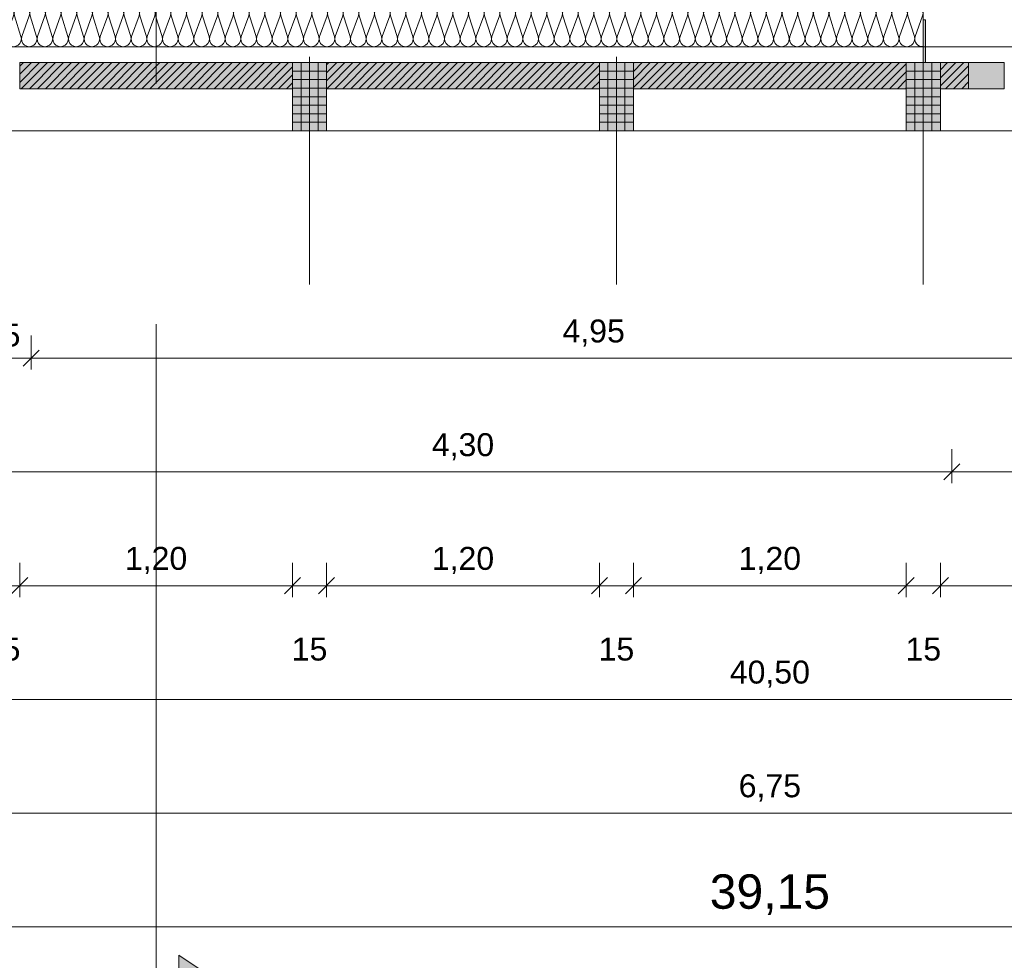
# Model space of a CAD drawing. Header units: metres. Extents: x -45 to 152, y -127 to 99.
# Tile 131 of 256: x -22.88 to -18.54, y -25.92 to -21.79. Entities that reach past the tile are written whole.
import ezdxf

# ---------------------------------------------------------------- set-up
doc = ezdxf.new("R2010")
doc.units = ezdxf.units.M
doc.header["$PDMODE"] = 1
doc.header["$PDSIZE"] = -2
doc.linetypes.add('Achsen 01', pattern=[5.291531, 3.175, -1.058062, 0.352704, -0.705764])
doc.linetypes.add('Raster 01', pattern=[2, 1, -1])
doc.layers.get('0').update_dxf_attribs({"lineweight": 25})
for name, color, linetype, lineweight, true_color in [('014_Fassadenarbeiten-000 Aufsicht Betonfertigteile', 7, 'Continuous', 9, 0xc0c0c0), ('014_Fassadenarbeiten-000 Aufsicht Filtermauerwerk', 7, 'Continuous', 9, 0xa6a6a6), ('014_Fassadenarbeiten-330 mineralische Dämmung', 7, 'Continuous', 9, 0x666666), ('032_Metallarbeiten-PR_Fassade', 7, 'Continuous', 13, 0x444444), ('AV1-Raster', 7, 'Raster 01', 9, 0xa6a6a6)]:
    doc.layers.add(name, color=color, linetype=linetype, lineweight=lineweight, true_color=true_color)
for name, color, linetype, lineweight in [('014_Fassadenarbeiten-330 Betonfertigteile vertikal', 7, 'Continuous', 9), ('014_Fassadenarbeiten-330 Filtermauerwerk 11.5cm', 7, 'Continuous', 9), ('014_Fassadenarbeiten-330 Mauerwerk 11.5cm', 7, 'Continuous', 9), ('_1.35m (3D)', 7, 'Continuous', 9), ('_GRU (2D)', 7, 'Continuous', 9), ('_OG 2 (2D)', 7, 'Continuous', 9), ('AV1-Schnitt Achsen', 7, 'Achsen 01', 18), ('Bemaßung-Bemaßung', 7, 'Continuous', 9)]:
    doc.layers.add(name, color=color, linetype=linetype, lineweight=lineweight)
doc.layers.get('0').freeze()
doc.styles.add('Arial', font='arial.ttf')
doc.dimstyles.new('COE 50', dxfattribs={"dimtxt": 126.090495, "dimasz": 0.001414, "dimexe": 0.001, "dimexo": 0.01, "dimgap": 0.001, "dimtad": 1, "dimdec": 3, "dimtxsty": 'Arial', "dimblk": 'VW_SLASH-4', "dimblk1": 'VW_SLASH-4', "dimblk2": 'VW_SLASH-4', "dimcen": 0, "dimadec": 3, "dimazin": 0, "dimtfac": 0.8, "dimtdec": 3, "dimtix": 1, "dimtmove": 0, "dimatfit": 0, "dimldrblk": 'VW_SLASH-3', "dimfxl": 0.002, "dimfxlon": 1, "dimfrac": 2, "dimtolj": 1, "dimarcsym": 0})
pattern_1 = [(45, (0, 0), (0.01767767, -0.01767767), [])]
pattern_2 = [(-90, (0, 0), (0.0375, 0), [])]
pattern_3 = [(0, (0, 0), (2e-18, -0.0375), [])]

# ---------------------------------------------------------------- blocks, each defined once
blk = doc.blocks.new('Group-2')
at = {"layer": 'AV1-Raster'}
for p, q in [((-21.6, -22.95), (-21.6, 1.35)), ((-20.25, -22.95), (-20.25, 1.35)), ((-18.9, -22.95), (-18.9, 1.35))]:
    blk.add_line(p, q, dxfattribs=at)
blk = doc.blocks.new('1.35m (3D)')
at = {"layer": 'AV1-Raster', "color": 7}
blk.add_blockref('Group-2', (0, 0), dxfattribs=at)
blk = doc.blocks.new('Group-214')
at = {"layer": '014_Fassadenarbeiten-330 mineralische Dämmung', "transparency": 33554687, "flags": 128}
for points in [[(-21.77, 22.6949, 0.324435), (-21.7316, 22.7074, 0.324435), (-21.7316, 22.7479, 0.324435), (-21.77, 22.7604), (-21.86, 22.7315, -0.324488), (-21.8985, 22.7441, -0.324488), (-21.8985, 22.7845, -0.324488), (-21.86, 22.7971), (-21.77, 22.7638, 0.324435), (-21.7316, 22.7764, 0.324435), (-21.7316, 22.8168, 0.324435), (-21.77, 22.8294), (-21.86, 22.8004, -0.324488), (-21.8985, 22.813, -0.324488), (-21.8985, 22.8535, -0.324488), (-21.86, 22.866), (-21.77, 22.8327, 0.324435), (-21.7316, 22.8453, 0.324435), (-21.7316, 22.8857, 0.324435), (-21.77, 22.8983), (-21.86, 22.8694, -0.324488), (-21.8985, 22.8819, -0.324488), (-21.8985, 22.9224, -0.324488), (-21.86, 22.935), (-21.77, 22.9017, 0.665936), (-21.7287, 22.95)], [(-21.8237, 22.95), (-21.86, 22.9383, -0.31555), (-21.8978, 22.95)], [(-21.77, 18.9029, 1.372583), (-21.77, 18.9685), (-21.86, 18.9395, -1.372995), (-21.86, 19.0051), (-21.77, 18.9718, 1.372583), (-21.77, 19.0374), (-21.86, 19.0085, -1.372995), (-21.86, 19.074), (-21.77, 19.0408, 1.372583), (-21.77, 19.1063), (-21.86, 19.0774, -1.372995), (-21.86, 19.143), (-21.77, 19.1097, 1.372583), (-21.77, 19.1753), (-21.86, 19.1464, -1.372995), (-21.86, 19.2119), (-21.77, 19.1787, 1.372583), (-21.77, 19.2442), (-21.86, 19.2153, -1.372995), (-21.86, 19.2809), (-21.77, 19.2476, 1.372583), (-21.77, 19.3132), (-21.86, 19.2843, -1.372995), (-21.86, 19.3498), (-21.77, 19.3166, 1.372583), (-21.77, 19.3821), (-21.86, 19.3532, -1.372995), (-21.86, 19.4188), (-21.77, 19.3855, 1.372583), (-21.77, 19.4511), (-21.86, 19.4221, -1.372995), (-21.86, 19.4877), (-21.77, 19.4544, 1.372583), (-21.77, 19.52), (-21.86, 19.4911, -1.372995), (-21.86, 19.5567), (-21.77, 19.5234, 1.372583), (-21.77, 19.589), (-21.86, 19.56, -1.372995), (-21.86, 19.6256), (-21.77, 19.5923, 1.372583), (-21.77, 19.6579), (-21.86, 19.629, -1.372995), (-21.86, 19.6946), (-21.77, 19.6613, 1.372583), (-21.77, 19.7269), (-21.86, 19.6979, -1.372995), (-21.86, 19.7635), (-21.77, 19.7302, 1.372583), (-21.77, 19.7958), (-21.86, 19.7669, -1.372995), (-21.86, 19.8324), (-21.77, 19.7992, 1.372583), (-21.77, 19.8647), (-21.86, 19.8358, -1.372995), (-21.86, 19.9014), (-21.77, 19.8681, 1.372583), (-21.77, 19.9337), (-21.86, 19.9048, -1.372995), (-21.86, 19.9703), (-21.77, 19.9371, 1.372583), (-21.77, 20.0026), (-21.86, 19.9737, -1.372995), (-21.86, 20.0393), (-21.77, 20.006, 1.372583), (-21.77, 20.0716), (-21.86, 20.0427, -1.372995), (-21.86, 20.1082), (-21.77, 20.075, 1.372583), (-21.77, 20.1405), (-21.86, 20.1116, -1.372995), (-21.86, 20.1772), (-21.77, 20.1439, 1.372583), (-21.77, 20.2095), (-21.86, 20.1805, -1.372995), (-21.86, 20.2461), (-21.77, 20.2128, 1.372583), (-21.77, 20.2784), (-21.86, 20.2495, -1.372995), (-21.86, 20.3151), (-21.77, 20.2818, 1.372583), (-21.77, 20.3474), (-21.86, 20.3184, -1.372995), (-21.86, 20.384), (-21.77, 20.3507, 1.372583), (-21.77, 20.4163), (-21.86, 20.3874, -1.372995), (-21.86, 20.4529), (-21.77, 20.4197, 1.372583), (-21.77, 20.4852), (-21.86, 20.4563, -1.372995), (-21.86, 20.5219), (-21.77, 20.4886, 1.372583), (-21.77, 20.5542), (-21.86, 20.5253, -1.372995), (-21.86, 20.5908), (-21.77, 20.5576, 1.372583), (-21.77, 20.6231), (-21.86, 20.5942, -1.372995), (-21.86, 20.6598), (-21.77, 20.6265, 1.372583), (-21.77, 20.6921), (-21.86, 20.6632, -1.372995), (-21.86, 20.7287), (-21.77, 20.6955, 1.372583), (-21.77, 20.761), (-21.86, 20.7321, -1.372995), (-21.86, 20.7977), (-21.77, 20.7644, 1.372583), (-21.77, 20.83), (-21.86, 20.801, -1.372995), (-21.86, 20.8666), (-21.77, 20.8333, 1.372583), (-21.77, 20.8989), (-21.86, 20.87, -1.372995), (-21.86, 20.9356), (-21.77, 20.9023, 1.372583), (-21.77, 20.9679), (-21.86, 20.9389, -1.372995), (-21.86, 21.0045), (-21.77, 20.9712, 1.372583), (-21.77, 21.0368), (-21.86, 21.0079, -1.372995), (-21.86, 21.0734), (-21.77, 21.0402, 1.372583), (-21.77, 21.1057), (-21.86, 21.0768, -1.372995), (-21.86, 21.1424), (-21.77, 21.1091, 1.372583), (-21.77, 21.1747), (-21.86, 21.1458, -1.372995), (-21.86, 21.2113), (-21.77, 21.1781, 1.372583), (-21.77, 21.2436), (-21.86, 21.2147, -1.372995), (-21.86, 21.2803), (-21.77, 21.247, 1.372583), (-21.77, 21.3126), (-21.86, 21.2837, -1.372995), (-21.86, 21.3492), (-21.77, 21.316, 1.372583), (-21.77, 21.3815), (-21.86, 21.3526, -1.372995), (-21.86, 21.4182), (-21.77, 21.3849, 1.372583), (-21.77, 21.4505), (-21.86, 21.4215, -1.372995), (-21.86, 21.4871), (-21.77, 21.4538, 1.372583), (-21.77, 21.5194), (-21.86, 21.4905, -1.372995), (-21.86, 21.5561), (-21.77, 21.5228, 1.372583), (-21.77, 21.5884), (-21.86, 21.5594, -1.372995), (-21.86, 21.625), (-21.77, 21.5917, 1.372583), (-21.77, 21.6573), (-21.86, 21.6284, -1.372995), (-21.86, 21.694), (-21.77, 21.6607, 1.372583), (-21.77, 21.7263), (-21.86, 21.6973, -1.372995), (-21.86, 21.7629), (-21.77, 21.7296, 1.372583), (-21.77, 21.7952), (-21.86, 21.7663, -1.372995), (-21.86, 21.8318), (-21.77, 21.7986, 1.372583), (-21.77, 21.8641), (-21.86, 21.8352, -1.372995), (-21.86, 21.9008), (-21.77, 21.8675, 1.372583), (-21.77, 21.9331), (-21.86, 21.9042, -1.372995), (-21.86, 21.9697), (-21.77, 21.9365, 1.372583), (-21.77, 22.002), (-21.86, 21.9731, -1.372995), (-21.86, 22.0387), (-21.77, 22.0054, 1.372583), (-21.77, 22.071), (-21.86, 22.0421, -1.372995), (-21.86, 22.1076), (-21.77, 22.0744, 1.372583), (-21.77, 22.1399), (-21.86, 22.111, -1.372995), (-21.86, 22.1766), (-21.77, 22.1433, 1.372583), (-21.77, 22.2089), (-21.86, 22.1799, -1.372995), (-21.86, 22.2455), (-21.77, 22.2122, 1.372583), (-21.77, 22.2778), (-21.86, 22.2489, -1.372995), (-21.86, 22.3145), (-21.77, 22.2812, 1.372583), (-21.77, 22.3468), (-21.86, 22.3178, -1.372995), (-21.86, 22.3834), (-21.77, 22.3501, 1.372583), (-21.77, 22.4157), (-21.86, 22.3868, -1.372995), (-21.86, 22.4523), (-21.77, 22.4191, 1.372583), (-21.77, 22.4846), (-21.86, 22.4557, -1.372995), (-21.86, 22.5213), (-21.77, 22.488, 1.372583), (-21.77, 22.5536), (-21.86, 22.5247, -1.372995), (-21.86, 22.5902), (-21.77, 22.557, 1.372583), (-21.77, 22.6225), (-21.86, 22.5936, -1.372995), (-21.86, 22.6592), (-21.77, 22.6259, 1.372583), (-21.77, 22.6915), (-21.86, 22.6626, -1.372995), (-21.86, 22.7281), (-21.77, 22.6949, 1.372583), (-21.77, 22.7604), (-21.86, 22.7315, -1.372995), (-21.86, 22.7971), (-21.77, 22.7638, 1.372583), (-21.77, 22.8294), (-21.86, 22.8004, -1.372995), (-21.86, 22.866)], [(-21.77, 19.0374, -0.324435), (-21.7316, 19.0248, -0.324435), (-21.7316, 18.9844, -0.324435), (-21.77, 18.9718), (-21.86, 19.0051, 0.324488), (-21.8985, 18.9925, 0.324488), (-21.8985, 18.9521, 0.324488), (-21.86, 18.9395), (-21.77, 18.9685, -0.324435), (-21.7316, 18.9559, -0.324435), (-21.7316, 18.9155, -0.324435), (-21.77, 18.9029), (-21.86, 18.9362, 0.54007), (-21.9048, 18.9)], [(-21.7684, 18.9, -0.131588), (-21.7505, 18.9)]]:
    blk.add_lwpolyline(points, format="xyb", dxfattribs=at)
blk = doc.blocks.new('Group-215')
at = {"layer": '014_Fassadenarbeiten-330 mineralische Dämmung', "transparency": 33554687}
blk.add_blockref('Group-214', (0, 0), dxfattribs=at)
blk = doc.blocks.new('Parametric Object-34')
at = {"layer": '014_Fassadenarbeiten-330 mineralische Dämmung', "color": 7, "transparency": 33554687}
blk.add_blockref('Group-215', (0, 0), dxfattribs=at)
at = {"layer": '014_Fassadenarbeiten-330 mineralische Dämmung', "color": 0, "flags": 1}
for tag in ['IFC_UUID', 'instanceID', 'prm0_name', 'prm0_type', 'prm0_value', 'prm1_name', 'prm1_type', 'prm1_value', 'prm2_name', 'prm2_type', 'prm2_value', 'prm3_name', 'prm3_type', 'prm3_value', 'prm4_name', 'prm4_type', 'prm4_value', 'prm5_name', 'prm5_type', 'prm5_value', 'prm6_name', 'prm6_type', 'prm6_value']:
    blk.add_attdef(tag, (-22.95, -21.9131), '', height=0.00018, dxfattribs=at)
blk = doc.blocks.new('VW_SLASH-4')
at = {"color": 0, "linetype": 'ByBlock', "lineweight": -2, "transparency": 16777216}
blk.add_line((0, 0), (-1, 0), dxfattribs=at)
at = {"color": 0, "linetype": 'Continuous', "lineweight": 15, "transparency": 16777216, "flags": 128}
blk.add_lwpolyline([(0.5, 0.5), (-0.5, -0.5)], dxfattribs=at)
blk = doc.blocks.new('*D434')
at = {"layer": 'Bemaßung-Bemaßung', "color": 0, "lineweight": -2}
for p, q in [((-39.15, -25.675), (-39.15, -25.825)), ((0, -25.675), (0, -25.825)), ((-0.0707, -25.775), (-39.0793, -25.775))]:
    blk.add_line(p, q, dxfattribs=at)
at = {"layer": 'Defpoints', "color": 0}
for p in [(-39.15, -21.6), (0, -21.6), (-39.15, -25.775)]:
    blk.add_point(p, dxfattribs=at)
at = {"layer": 'Bemaßung-Bemaßung', "color": 0, "lineweight": -2, "xscale": 0.070693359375, "yscale": 0.070693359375, "zscale": 0.070693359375, "rotation": 180}
blk.add_blockref('VW_SLASH-4', (-39.15, -25.775), dxfattribs=at)
at = {"layer": 'Bemaßung-Bemaßung', "color": 0, "lineweight": -2, "xscale": 0.070693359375, "yscale": 0.070693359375, "zscale": 0.070693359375}
blk.add_blockref('VW_SLASH-4', (0, -25.775), dxfattribs=at)
at = {"layer": 'Bemaßung-Bemaßung', "color": 0, "insert": (-19.575, -25.6341), "char_height": 0.15131, "attachment_point": 5, "style": 'Arial'}
blk.add_mtext('\\A1;39,15', dxfattribs=at)
blk = doc.blocks.new('VW_SLASH-3')
at = {"color": 0, "linetype": 'ByBlock', "lineweight": -2, "transparency": 16777216}
blk.add_line((0, 0), (-1, 0), dxfattribs=at)
at = {"color": 0, "linetype": 'Continuous', "lineweight": 15, "transparency": 16777216, "flags": 128}
blk.add_lwpolyline([(0.5, 0.5), (-0.5, -0.5)], dxfattribs=at)
blk = doc.blocks.new('*D438')
at = {"layer": 'Bemaßung-Bemaßung', "color": 0, "lineweight": -2}
for p, q in [((-22.95, -25.175), (-22.95, -25.325)), ((-16.2, -25.175), (-16.2, -25.325)), ((-16.2707, -25.275), (-22.8793, -25.275))]:
    blk.add_line(p, q, dxfattribs=at)
at = {"layer": 'Defpoints', "color": 0}
for p in [(-22.95, -21.6), (-16.2, -21.6), (-22.95, -25.275)]:
    blk.add_point(p, dxfattribs=at)
at = {"layer": 'Bemaßung-Bemaßung', "color": 0, "lineweight": -2, "xscale": 0.070693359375, "yscale": 0.070693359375, "zscale": 0.070693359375, "rotation": 180}
blk.add_blockref('VW_SLASH-4', (-22.95, -25.275), dxfattribs=at)
at = {"layer": 'Bemaßung-Bemaßung', "color": 0, "lineweight": -2, "xscale": 0.070693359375, "yscale": 0.070693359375, "zscale": 0.070693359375}
blk.add_blockref('VW_SLASH-4', (-16.2, -25.275), dxfattribs=at)
at = {"layer": 'Bemaßung-Bemaßung', "color": 0, "insert": (-19.575, -25.1644), "char_height": 0.10087, "attachment_point": 5, "style": 'Arial'}
blk.add_mtext('\\A1;6,75', dxfattribs=at)
blk = doc.blocks.new('*D458')
at = {"layer": 'Bemaßung-Bemaßung', "color": 0, "lineweight": -2}
for p, q in [((-39.825, -24.675), (-39.825, -24.825)), ((0.675, -24.675), (0.675, -24.825)), ((0.6043, -24.775), (-39.7543, -24.775))]:
    blk.add_line(p, q, dxfattribs=at)
at = {"layer": 'Defpoints', "color": 0}
for p in [(-39.825, -22.275), (0.675, -22.275), (-39.825, -24.775)]:
    blk.add_point(p, dxfattribs=at)
at = {"layer": 'Bemaßung-Bemaßung', "color": 0, "lineweight": -2, "xscale": 0.070693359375, "yscale": 0.070693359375, "zscale": 0.070693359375, "rotation": 180}
blk.add_blockref('VW_SLASH-4', (-39.825, -24.775), dxfattribs=at)
at = {"layer": 'Bemaßung-Bemaßung', "color": 0, "lineweight": -2, "xscale": 0.070693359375, "yscale": 0.070693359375, "zscale": 0.070693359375}
blk.add_blockref('VW_SLASH-4', (0.675, -24.775), dxfattribs=at)
at = {"layer": 'Bemaßung-Bemaßung', "color": 0, "insert": (-19.575, -24.6644), "char_height": 0.10087, "attachment_point": 5, "style": 'Arial'}
blk.add_mtext('\\A1;40,50', dxfattribs=at)
blk = doc.blocks.new('*D489')
at = {"layer": 'Bemaßung-Bemaßung', "color": 0, "linetype": 'Continuous', "lineweight": -2}
for p, q in [((-18.825, -24.175), (-18.825, -24.325)), ((-17.625, -24.175), (-17.625, -24.325)), ((-18.7543, -24.275), (-17.6957, -24.275))]:
    blk.add_line(p, q, dxfattribs=at)
at = {"layer": 'Defpoints', "color": 0}
for p in [(-18.825, -22.275), (-17.625, -22.275), (-17.625, -24.275)]:
    blk.add_point(p, dxfattribs=at)
at = {"layer": 'Bemaßung-Bemaßung', "color": 0, "lineweight": -2, "xscale": 0.070693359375, "yscale": 0.070693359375, "zscale": 0.070693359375, "rotation": 180}
blk.add_blockref('VW_SLASH-4', (-18.825, -24.275), dxfattribs=at)
at = {"layer": 'Bemaßung-Bemaßung', "color": 0, "lineweight": -2, "xscale": 0.070693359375, "yscale": 0.070693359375, "zscale": 0.070693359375}
blk.add_blockref('VW_SLASH-4', (-17.625, -24.275), dxfattribs=at)
at = {"layer": 'Bemaßung-Bemaßung', "color": 0, "insert": (-18.225, -24.1644), "char_height": 0.10087, "attachment_point": 5, "style": 'Arial'}
blk.add_mtext('\\A1;1,20', dxfattribs=at)
blk = doc.blocks.new('*D490')
at = {"layer": 'Bemaßung-Bemaßung', "color": 0, "linetype": 'Continuous', "lineweight": -2}
for p, q in [((-18.975, -24.175), (-18.975, -24.325)), ((-18.825, -24.175), (-18.825, -24.325)), ((-19.0457, -24.275), (-19.1164, -24.275)), ((-18.975, -24.275), (-18.825, -24.275)), ((-18.7543, -24.275), (-18.6836, -24.275))]:
    blk.add_line(p, q, dxfattribs=at)
at = {"layer": 'Defpoints', "color": 0}
for p in [(-18.975, -22.275), (-18.825, -22.275), (-18.825, -24.275)]:
    blk.add_point(p, dxfattribs=at)
at = {"layer": 'Bemaßung-Bemaßung', "color": 0, "lineweight": -2, "xscale": 0.070693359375, "yscale": 0.070693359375, "zscale": 0.070693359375}
blk.add_blockref('VW_SLASH-4', (-18.975, -24.275), dxfattribs=at)
at = {"layer": 'Bemaßung-Bemaßung', "color": 0, "lineweight": -2, "xscale": 0.070693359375, "yscale": 0.070693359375, "zscale": 0.070693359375, "rotation": 180}
blk.add_blockref('VW_SLASH-4', (-18.825, -24.275), dxfattribs=at)
at = {"layer": 'Bemaßung-Bemaßung', "color": 0, "insert": (-18.9, -24.5545), "char_height": 0.10087, "attachment_point": 5, "style": 'Arial'}
blk.add_mtext('\\A1;15', dxfattribs=at)
blk = doc.blocks.new('*D491')
at = {"layer": 'Bemaßung-Bemaßung', "color": 0, "linetype": 'Continuous', "lineweight": -2}
for p, q in [((-20.175, -24.175), (-20.175, -24.325)), ((-18.975, -24.175), (-18.975, -24.325)), ((-20.1043, -24.275), (-19.0457, -24.275))]:
    blk.add_line(p, q, dxfattribs=at)
at = {"layer": 'Defpoints', "color": 0}
for p in [(-20.175, -22.275), (-18.975, -22.275), (-18.975, -24.275)]:
    blk.add_point(p, dxfattribs=at)
at = {"layer": 'Bemaßung-Bemaßung', "color": 0, "lineweight": -2, "xscale": 0.070693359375, "yscale": 0.070693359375, "zscale": 0.070693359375, "rotation": 180}
blk.add_blockref('VW_SLASH-4', (-20.175, -24.275), dxfattribs=at)
at = {"layer": 'Bemaßung-Bemaßung', "color": 0, "lineweight": -2, "xscale": 0.070693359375, "yscale": 0.070693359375, "zscale": 0.070693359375}
blk.add_blockref('VW_SLASH-4', (-18.975, -24.275), dxfattribs=at)
at = {"layer": 'Bemaßung-Bemaßung', "color": 0, "insert": (-19.575, -24.1644), "char_height": 0.10087, "attachment_point": 5, "style": 'Arial'}
blk.add_mtext('\\A1;1,20', dxfattribs=at)
blk = doc.blocks.new('*D492')
at = {"layer": 'Bemaßung-Bemaßung', "color": 0, "linetype": 'Continuous', "lineweight": -2}
for p, q in [((-20.325, -24.175), (-20.325, -24.325)), ((-20.175, -24.175), (-20.175, -24.325)), ((-20.3957, -24.275), (-20.4664, -24.275)), ((-20.325, -24.275), (-20.175, -24.275)), ((-20.1043, -24.275), (-20.0336, -24.275))]:
    blk.add_line(p, q, dxfattribs=at)
at = {"layer": 'Defpoints', "color": 0}
for p in [(-20.325, -22.275), (-20.175, -22.275), (-20.175, -24.275)]:
    blk.add_point(p, dxfattribs=at)
at = {"layer": 'Bemaßung-Bemaßung', "color": 0, "lineweight": -2, "xscale": 0.070693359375, "yscale": 0.070693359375, "zscale": 0.070693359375}
blk.add_blockref('VW_SLASH-4', (-20.325, -24.275), dxfattribs=at)
at = {"layer": 'Bemaßung-Bemaßung', "color": 0, "lineweight": -2, "xscale": 0.070693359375, "yscale": 0.070693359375, "zscale": 0.070693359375, "rotation": 180}
blk.add_blockref('VW_SLASH-4', (-20.175, -24.275), dxfattribs=at)
at = {"layer": 'Bemaßung-Bemaßung', "color": 0, "insert": (-20.25, -24.5545), "char_height": 0.10087, "attachment_point": 5, "style": 'Arial'}
blk.add_mtext('\\A1;15', dxfattribs=at)
blk = doc.blocks.new('*D493')
at = {"layer": 'Bemaßung-Bemaßung', "color": 0, "linetype": 'Continuous', "lineweight": -2}
for p, q in [((-21.525, -24.175), (-21.525, -24.325)), ((-20.325, -24.175), (-20.325, -24.325)), ((-21.4543, -24.275), (-20.3957, -24.275))]:
    blk.add_line(p, q, dxfattribs=at)
at = {"layer": 'Defpoints', "color": 0}
for p in [(-21.525, -22.275), (-20.325, -22.275), (-20.325, -24.275)]:
    blk.add_point(p, dxfattribs=at)
at = {"layer": 'Bemaßung-Bemaßung', "color": 0, "lineweight": -2, "xscale": 0.070693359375, "yscale": 0.070693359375, "zscale": 0.070693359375, "rotation": 180}
blk.add_blockref('VW_SLASH-4', (-21.525, -24.275), dxfattribs=at)
at = {"layer": 'Bemaßung-Bemaßung', "color": 0, "lineweight": -2, "xscale": 0.070693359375, "yscale": 0.070693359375, "zscale": 0.070693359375}
blk.add_blockref('VW_SLASH-4', (-20.325, -24.275), dxfattribs=at)
at = {"layer": 'Bemaßung-Bemaßung', "color": 0, "insert": (-20.925, -24.1644), "char_height": 0.10087, "attachment_point": 5, "style": 'Arial'}
blk.add_mtext('\\A1;1,20', dxfattribs=at)
blk = doc.blocks.new('*D494')
at = {"layer": 'Bemaßung-Bemaßung', "color": 0, "linetype": 'Continuous', "lineweight": -2}
for p, q in [((-21.675, -24.175), (-21.675, -24.325)), ((-21.525, -24.175), (-21.525, -24.325)), ((-21.7457, -24.275), (-21.8164, -24.275)), ((-21.675, -24.275), (-21.525, -24.275)), ((-21.4543, -24.275), (-21.3836, -24.275))]:
    blk.add_line(p, q, dxfattribs=at)
at = {"layer": 'Defpoints', "color": 0}
for p in [(-21.675, -22.275), (-21.525, -22.275), (-21.525, -24.275)]:
    blk.add_point(p, dxfattribs=at)
at = {"layer": 'Bemaßung-Bemaßung', "color": 0, "lineweight": -2, "xscale": 0.070693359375, "yscale": 0.070693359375, "zscale": 0.070693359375}
blk.add_blockref('VW_SLASH-4', (-21.675, -24.275), dxfattribs=at)
at = {"layer": 'Bemaßung-Bemaßung', "color": 0, "lineweight": -2, "xscale": 0.070693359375, "yscale": 0.070693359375, "zscale": 0.070693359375, "rotation": 180}
blk.add_blockref('VW_SLASH-4', (-21.525, -24.275), dxfattribs=at)
at = {"layer": 'Bemaßung-Bemaßung', "color": 0, "insert": (-21.6, -24.5545), "char_height": 0.10087, "attachment_point": 5, "style": 'Arial'}
blk.add_mtext('\\A1;15', dxfattribs=at)
blk = doc.blocks.new('*D495')
at = {"layer": 'Bemaßung-Bemaßung', "color": 0, "linetype": 'Continuous', "lineweight": -2}
for p, q in [((-22.875, -24.175), (-22.875, -24.325)), ((-21.675, -24.175), (-21.675, -24.325)), ((-22.8043, -24.275), (-21.7457, -24.275))]:
    blk.add_line(p, q, dxfattribs=at)
at = {"layer": 'Defpoints', "color": 0}
for p in [(-22.875, -22.275), (-21.675, -22.275), (-21.675, -24.275)]:
    blk.add_point(p, dxfattribs=at)
at = {"layer": 'Bemaßung-Bemaßung', "color": 0, "lineweight": -2, "xscale": 0.070693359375, "yscale": 0.070693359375, "zscale": 0.070693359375, "rotation": 180}
blk.add_blockref('VW_SLASH-4', (-22.875, -24.275), dxfattribs=at)
at = {"layer": 'Bemaßung-Bemaßung', "color": 0, "lineweight": -2, "xscale": 0.070693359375, "yscale": 0.070693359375, "zscale": 0.070693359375}
blk.add_blockref('VW_SLASH-4', (-21.675, -24.275), dxfattribs=at)
at = {"layer": 'Bemaßung-Bemaßung', "color": 0, "insert": (-22.275, -24.1644), "char_height": 0.10087, "attachment_point": 5, "style": 'Arial'}
blk.add_mtext('\\A1;1,20', dxfattribs=at)
blk = doc.blocks.new('*D496')
at = {"layer": 'Bemaßung-Bemaßung', "color": 0, "linetype": 'Continuous', "lineweight": -2}
for p, q in [((-23.025, -24.175), (-23.025, -24.325)), ((-22.875, -24.175), (-22.875, -24.325)), ((-23.0957, -24.275), (-23.1664, -24.275)), ((-23.025, -24.275), (-22.875, -24.275)), ((-22.8043, -24.275), (-22.7336, -24.275))]:
    blk.add_line(p, q, dxfattribs=at)
at = {"layer": 'Defpoints', "color": 0}
for p in [(-23.025, -22.275), (-22.875, -22.275), (-22.875, -24.275)]:
    blk.add_point(p, dxfattribs=at)
at = {"layer": 'Bemaßung-Bemaßung', "color": 0, "lineweight": -2, "xscale": 0.070693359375, "yscale": 0.070693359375, "zscale": 0.070693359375}
blk.add_blockref('VW_SLASH-4', (-23.025, -24.275), dxfattribs=at)
at = {"layer": 'Bemaßung-Bemaßung', "color": 0, "lineweight": -2, "xscale": 0.070693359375, "yscale": 0.070693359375, "zscale": 0.070693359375, "rotation": 180}
blk.add_blockref('VW_SLASH-4', (-22.875, -24.275), dxfattribs=at)
at = {"layer": 'Bemaßung-Bemaßung', "color": 0, "insert": (-22.95, -24.5545), "char_height": 0.10087, "attachment_point": 5, "style": 'Arial'}
blk.add_mtext('\\A1;15', dxfattribs=at)
blk = doc.blocks.new('*D668')
at = {"layer": 'Bemaßung-Bemaßung', "color": 0, "linetype": 'Continuous', "lineweight": -2}
for p, q in [((-23.075, -23.175), (-23.075, -23.325)), ((-22.825, -23.175), (-22.825, -23.325)), ((-22.8957, -23.275), (-23.0043, -23.275))]:
    blk.add_line(p, q, dxfattribs=at)
at = {"layer": 'Defpoints', "color": 0}
for p in [(-23.075, -21.475), (-22.825, -21.725), (-23.075, -23.275)]:
    blk.add_point(p, dxfattribs=at)
at = {"layer": 'Bemaßung-Bemaßung', "color": 0, "lineweight": -2, "xscale": 0.070693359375, "yscale": 0.070693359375, "zscale": 0.070693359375, "rotation": 180}
blk.add_blockref('VW_SLASH-4', (-23.075, -23.275), dxfattribs=at)
at = {"layer": 'Bemaßung-Bemaßung', "color": 0, "lineweight": -2, "xscale": 0.070693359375, "yscale": 0.070693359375, "zscale": 0.070693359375}
blk.add_blockref('VW_SLASH-4', (-22.825, -23.275), dxfattribs=at)
at = {"layer": 'Bemaßung-Bemaßung', "color": 0, "insert": (-22.95, -23.1735), "char_height": 0.10087, "attachment_point": 5, "style": 'Arial'}
blk.add_mtext('\\A1;25', dxfattribs=at)
blk = doc.blocks.new('*D669')
at = {"layer": 'Bemaßung-Bemaßung', "color": 0, "linetype": 'Continuous', "lineweight": -2}
for p, q in [((-22.825, -23.175), (-22.825, -23.325)), ((-17.875, -23.175), (-17.875, -23.325)), ((-17.9457, -23.275), (-22.7543, -23.275))]:
    blk.add_line(p, q, dxfattribs=at)
at = {"layer": 'Defpoints', "color": 0}
for p in [(-17.875, -18.625), (-22.825, -21.725), (-22.825, -23.275)]:
    blk.add_point(p, dxfattribs=at)
at = {"layer": 'Bemaßung-Bemaßung', "color": 0, "lineweight": -2, "xscale": 0.070693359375, "yscale": 0.070693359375, "zscale": 0.070693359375, "rotation": 180}
blk.add_blockref('VW_SLASH-4', (-22.825, -23.275), dxfattribs=at)
at = {"layer": 'Bemaßung-Bemaßung', "color": 0, "lineweight": -2, "xscale": 0.070693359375, "yscale": 0.070693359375, "zscale": 0.070693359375}
blk.add_blockref('VW_SLASH-4', (-17.875, -23.275), dxfattribs=at)
at = {"layer": 'Bemaßung-Bemaßung', "color": 0, "insert": (-20.35, -23.1644), "char_height": 0.10087, "attachment_point": 5, "style": 'Arial'}
blk.add_mtext('\\A1;4,95', dxfattribs=at)
blk = doc.blocks.new('*D743')
at = {"layer": 'Bemaßung-Bemaßung', "color": 0, "lineweight": -2}
for p, q in [((-23.075, -23.675), (-23.075, -23.825)), ((-18.775, -23.675), (-18.775, -23.825)), ((-18.8457, -23.775), (-23.0043, -23.775))]:
    blk.add_line(p, q, dxfattribs=at)
at = {"layer": 'Defpoints', "color": 0}
for p in [(-18.775, -21.475), (-23.075, -21.725), (-23.075, -23.775)]:
    blk.add_point(p, dxfattribs=at)
at = {"layer": 'Bemaßung-Bemaßung', "color": 0, "lineweight": -2, "xscale": 0.070693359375, "yscale": 0.070693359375, "zscale": 0.070693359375, "rotation": 180}
blk.add_blockref('VW_SLASH-4', (-23.075, -23.775), dxfattribs=at)
at = {"layer": 'Bemaßung-Bemaßung', "color": 0, "lineweight": -2, "xscale": 0.070693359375, "yscale": 0.070693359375, "zscale": 0.070693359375}
blk.add_blockref('VW_SLASH-4', (-18.775, -23.775), dxfattribs=at)
at = {"layer": 'Bemaßung-Bemaßung', "color": 0, "insert": (-20.925, -23.6644), "char_height": 0.10087, "attachment_point": 5, "style": 'Arial'}
blk.add_mtext('\\A1;4,30', dxfattribs=at)
blk = doc.blocks.new('*D744')
at = {"layer": 'Bemaßung-Bemaßung', "color": 0, "lineweight": -2}
for p, q in [((-18.775, -23.675), (-18.775, -23.825)), ((-16.325, -23.675), (-16.325, -23.825)), ((-16.3957, -23.775), (-18.7043, -23.775))]:
    blk.add_line(p, q, dxfattribs=at)
at = {"layer": 'Defpoints', "color": 0}
for p in [(-18.775, -21.475), (-16.325, -21.725), (-18.775, -23.775)]:
    blk.add_point(p, dxfattribs=at)
at = {"layer": 'Bemaßung-Bemaßung', "color": 0, "lineweight": -2, "xscale": 0.070693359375, "yscale": 0.070693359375, "zscale": 0.070693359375, "rotation": 180}
blk.add_blockref('VW_SLASH-4', (-18.775, -23.775), dxfattribs=at)
at = {"layer": 'Bemaßung-Bemaßung', "color": 0, "lineweight": -2, "xscale": 0.070693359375, "yscale": 0.070693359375, "zscale": 0.070693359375}
blk.add_blockref('VW_SLASH-4', (-16.325, -23.775), dxfattribs=at)
at = {"layer": 'Bemaßung-Bemaßung', "color": 0, "insert": (-17.55, -23.6644), "char_height": 0.10087, "attachment_point": 5, "style": 'Arial'}
blk.add_mtext('\\A1;2,45', dxfattribs=at)
blk = doc.blocks.new('Group-748')
at = {"layer": 'AV1-Schnitt Achsen', "linetype": 'Continuous', "lineweight": 0}
blk.add_hatch(color=7, dxfattribs=at).paths.add_polyline_path([(-22.175, -25.9), (-22.175, -26.3), (-21.875, -26.1)])
at = {"layer": 'AV1-Schnitt Achsen'}
blk.add_line((-22.275, -26.3), (-22.275, 4.7), dxfattribs=at)
at = {"layer": 'AV1-Schnitt Achsen', "linetype": 'Continuous', "flags": 128}
blk.add_lwpolyline([(-22.175, -25.9), (-22.175, -26.3), (-21.875, -26.1)], close=True, dxfattribs=at)
blk = doc.blocks.new('GRU (2D)')
at = {"layer": 'AV1-Schnitt Achsen', "color": 7}
blk.add_blockref('Group-748', (0, 0), dxfattribs=at)
blk = doc.blocks.new('OG 2 (2D)')
at = {"layer": '014_Fassadenarbeiten-000 Aufsicht Filtermauerwerk', "linetype": 'Continuous', "lineweight": 0, "true_color": 0xd19783, "transparency": 33554559}
blk.add_hatch(color=33, dxfattribs=at).paths.add_polyline_path([(-18.5438, -21.975), (-18.5438, -22.09), (-18.7013, -22.09), (-18.7013, -21.975)])
at = {"layer": '014_Fassadenarbeiten-330 Betonfertigteile vertikal', "linetype": 'Continuous', "lineweight": 0}
for points in [[(-21.675, -21.975), (-21.525, -21.975), (-21.525, -22.275), (-21.675, -22.275)], [(-20.325, -21.975), (-20.175, -21.975), (-20.175, -22.275), (-20.325, -22.275)], [(-18.975, -21.975), (-18.825, -21.975), (-18.825, -22.275), (-18.975, -22.275)]]:
    blk.add_hatch(color=9, dxfattribs=at).paths.add_polyline_path(points)
at = {"layer": '014_Fassadenarbeiten-330 Betonfertigteile vertikal', "linetype": 'Continuous', "lineweight": 9}
h = blk.add_hatch(dxfattribs=at)
h.set_pattern_fill('Stahlbetonfertigteil', color=8, style=0, pattern_type=2)
h.set_pattern_definition(pattern_2)
h.paths.add_polyline_path([(-21.675, -21.975), (-21.525, -21.975), (-21.525, -22.275), (-21.675, -22.275)])
at = {"layer": '014_Fassadenarbeiten-330 Betonfertigteile vertikal', "linetype": 'Continuous', "lineweight": 13}
h = blk.add_hatch(dxfattribs=at)
h.set_pattern_fill('Stahlbetonfertigteil-1', color=8, style=0, pattern_type=2)
h.set_pattern_definition(pattern_3)
h.paths.add_polyline_path([(-21.675, -21.975), (-21.525, -21.975), (-21.525, -22.275), (-21.675, -22.275)])
at = {"layer": '014_Fassadenarbeiten-330 Betonfertigteile vertikal', "linetype": 'Continuous', "lineweight": 9}
h = blk.add_hatch(dxfattribs=at)
h.set_pattern_fill('Stahlbetonfertigteil', color=8, style=0, pattern_type=2)
h.set_pattern_definition(pattern_2)
h.paths.add_polyline_path([(-20.325, -21.975), (-20.175, -21.975), (-20.175, -22.275), (-20.325, -22.275)])
at = {"layer": '014_Fassadenarbeiten-330 Betonfertigteile vertikal', "linetype": 'Continuous', "lineweight": 13}
h = blk.add_hatch(dxfattribs=at)
h.set_pattern_fill('Stahlbetonfertigteil-1', color=8, style=0, pattern_type=2)
h.set_pattern_definition(pattern_3)
h.paths.add_polyline_path([(-20.325, -21.975), (-20.175, -21.975), (-20.175, -22.275), (-20.325, -22.275)])
at = {"layer": '014_Fassadenarbeiten-330 Betonfertigteile vertikal', "linetype": 'Continuous', "lineweight": 9}
h = blk.add_hatch(dxfattribs=at)
h.set_pattern_fill('Stahlbetonfertigteil', color=8, style=0, pattern_type=2)
h.set_pattern_definition(pattern_2)
h.paths.add_polyline_path([(-18.975, -21.975), (-18.825, -21.975), (-18.825, -22.275), (-18.975, -22.275)])
at = {"layer": '014_Fassadenarbeiten-330 Betonfertigteile vertikal', "linetype": 'Continuous', "lineweight": 13}
h = blk.add_hatch(dxfattribs=at)
h.set_pattern_fill('Stahlbetonfertigteil-1', color=8, style=0, pattern_type=2)
h.set_pattern_definition(pattern_3)
h.paths.add_polyline_path([(-18.975, -21.975), (-18.825, -21.975), (-18.825, -22.275), (-18.975, -22.275)])
at = {"layer": '014_Fassadenarbeiten-330 Filtermauerwerk 11.5cm', "linetype": 'Continuous', "lineweight": 0, "true_color": 0xd19783}
blk.add_hatch(color=33, dxfattribs=at).paths.add_polyline_path([(-18.7013, -21.975), (-18.7013, -22.09), (-18.825, -22.09), (-18.825, -21.975)])
at = {"layer": '014_Fassadenarbeiten-330 Filtermauerwerk 11.5cm', "linetype": 'Continuous', "lineweight": 9}
h = blk.add_hatch(dxfattribs=at)
h.set_pattern_fill('Mauerwerk Münster', color=8, style=0, pattern_type=2)
h.set_pattern_definition(pattern_1)
h.paths.add_polyline_path([(-18.7013, -21.975), (-18.7013, -22.09), (-18.825, -22.09), (-18.825, -21.975)])
at = {"layer": '014_Fassadenarbeiten-330 Mauerwerk 11.5cm', "linetype": 'Continuous', "lineweight": 0, "true_color": 0xd19783}
for points in [[(-21.675, -21.975), (-21.675, -22.09), (-22.875, -22.09), (-22.875, -21.975)], [(-20.325, -21.975), (-20.325, -22.09), (-21.525, -22.09), (-21.525, -21.975)], [(-18.975, -21.975), (-18.975, -22.09), (-20.175, -22.09), (-20.175, -21.975)]]:
    blk.add_hatch(color=33, dxfattribs=at).paths.add_polyline_path(points)
at = {"layer": '014_Fassadenarbeiten-330 Mauerwerk 11.5cm', "linetype": 'Continuous', "lineweight": 9}
h = blk.add_hatch(dxfattribs=at)
h.set_pattern_fill('Mauerwerk Münster', color=8, style=0, pattern_type=2)
h.set_pattern_definition(pattern_1)
h.paths.add_polyline_path([(-21.675, -21.975), (-21.675, -22.09), (-22.875, -22.09), (-22.875, -21.975)])
h = blk.add_hatch(dxfattribs=at)
h.set_pattern_fill('Mauerwerk Münster', color=8, style=0, pattern_type=2)
h.set_pattern_definition(pattern_1)
h.paths.add_polyline_path([(-20.325, -21.975), (-20.325, -22.09), (-21.525, -22.09), (-21.525, -21.975)])
h = blk.add_hatch(dxfattribs=at)
h.set_pattern_fill('Mauerwerk Münster', color=8, style=0, pattern_type=2)
h.set_pattern_definition(pattern_1)
h.paths.add_polyline_path([(-18.975, -21.975), (-18.975, -22.09), (-20.175, -22.09), (-20.175, -21.975)])
at = {"layer": '032_Metallarbeiten-PR_Fassade', "linetype": 'Continuous', "lineweight": 0}
blk.add_hatch(color=253, dxfattribs=at).paths.add_polyline_path([(-18.89, -21.7863), (-18.89, -21.975), (-18.9, -21.975), (-18.9, -21.7863)])
at = {"layer": '014_Fassadenarbeiten-000 Aufsicht Betonfertigteile', "flags": 128}
blk.add_lwpolyline([(-39.455, -21.905), (0.305, -21.905), (0.675, -22.275), (-39.825, -22.275)], close=True, dxfattribs=at)
at = {"layer": '014_Fassadenarbeiten-000 Aufsicht Filtermauerwerk', "flags": 128}
blk.add_lwpolyline([(-18.5438, -21.975), (-18.5438, -22.09), (-18.7013, -22.09), (-18.7013, -21.975)], close=True, dxfattribs=at)
at = {"layer": '014_Fassadenarbeiten-330 Betonfertigteile vertikal', "flags": 128}
for points in [[(-21.675, -21.975), (-21.525, -21.975), (-21.525, -22.275), (-21.675, -22.275)], [(-20.325, -21.975), (-20.175, -21.975), (-20.175, -22.275), (-20.325, -22.275)], [(-18.975, -21.975), (-18.825, -21.975), (-18.825, -22.275), (-18.975, -22.275)]]:
    blk.add_lwpolyline(points, close=True, dxfattribs=at)
at = {"layer": '014_Fassadenarbeiten-330 Filtermauerwerk 11.5cm', "flags": 128}
blk.add_lwpolyline([(-18.7013, -21.975), (-18.7013, -22.09), (-18.825, -22.09), (-18.825, -21.975)], close=True, dxfattribs=at)
at = {"layer": '014_Fassadenarbeiten-330 Mauerwerk 11.5cm', "flags": 128}
for points in [[(-21.675, -21.975), (-21.675, -22.09), (-22.875, -22.09), (-22.875, -21.975)], [(-20.325, -21.975), (-20.325, -22.09), (-21.525, -22.09), (-21.525, -21.975)], [(-18.975, -21.975), (-18.975, -22.09), (-20.175, -22.09), (-20.175, -21.975)]]:
    blk.add_lwpolyline(points, close=True, dxfattribs=at)
at = {"layer": '014_Fassadenarbeiten-330 mineralische Dämmung', "flags": 128}
blk.add_lwpolyline([(-22.95, -21.905), (-18.9, -21.905), (-18.9, -21.725), (-22.95, -21.725)], close=True, dxfattribs=at)
at = {"layer": '032_Metallarbeiten-PR_Fassade', "color": 251, "flags": 128}
blk.add_lwpolyline([(-18.89, -21.7863), (-18.89, -21.975), (-18.9, -21.975), (-18.9, -21.7863)], close=True, dxfattribs=at)
at = {"layer": '014_Fassadenarbeiten-330 mineralische Dämmung', "rotation": 90}
blk.add_blockref('Parametric Object-34', (0, 0), dxfattribs=at)
at = {"layer": 'Bemaßung-Bemaßung', "linetype": 'Continuous'}
for base, p1, p2, text, override, picture, middle in [((-22.825, -23.275), (-17.875, -18.625), (-22.825, -21.725), '4,95', {"dimtxt": 0.100872, "dimasz": 0.070693, "dimexe": 0.05, "dimgap": 0.05, "dimpost": '<>', "dimtxsty": 'Arial', "dimtmove": 2, "dimfxl": 0.1}, '*D669', (-20.35, -23.1644)), ((-23.075, -23.275), (-22.825, -21.725), (-23.075, -21.475), '25', {"dimtxt": 0.100872, "dimasz": 0.070693, "dimexe": 0.05, "dimgap": 0.05, "dimpost": '<>', "dimtxsty": 'Arial', "dimtmove": 2, "dimfxl": 0.1}, '*D668', (-22.95, -23.1735)), ((-22.875, -24.275), (-23.025, -22.275), (-22.875, -22.275), '15', {"dimtxt": 0.100872, "dimasz": 0.070693, "dimexe": 0.05, "dimgap": 0.05, "dimpost": '<>', "dimtxsty": 'Arial', "dimtix": 0, "dimtmove": 2, "dimfxl": 0.1}, '*D496', (-22.95, -24.5545)), ((-21.675, -24.275), (-22.875, -22.275), (-21.675, -22.275), '1,20', {"dimtxt": 0.100872, "dimasz": 0.070693, "dimexe": 0.05, "dimgap": 0.05, "dimpost": '<>', "dimtxsty": 'Arial', "dimtmove": 2, "dimfxl": 0.1}, '*D495', (-22.275, -24.1644)), ((-21.525, -24.275), (-21.675, -22.275), (-21.525, -22.275), '15', {"dimtxt": 0.100872, "dimasz": 0.070693, "dimexe": 0.05, "dimgap": 0.05, "dimpost": '<>', "dimtxsty": 'Arial', "dimtix": 0, "dimtmove": 2, "dimfxl": 0.1}, '*D494', (-21.6, -24.5545)), ((-20.325, -24.275), (-21.525, -22.275), (-20.325, -22.275), '1,20', {"dimtxt": 0.100872, "dimasz": 0.070693, "dimexe": 0.05, "dimgap": 0.05, "dimpost": '<>', "dimtxsty": 'Arial', "dimtmove": 2, "dimfxl": 0.1}, '*D493', (-20.925, -24.1644)), ((-20.175, -24.275), (-20.325, -22.275), (-20.175, -22.275), '15', {"dimtxt": 0.100872, "dimasz": 0.070693, "dimexe": 0.05, "dimgap": 0.05, "dimpost": '<>', "dimtxsty": 'Arial', "dimtix": 0, "dimtmove": 2, "dimfxl": 0.1}, '*D492', (-20.25, -24.5545)), ((-18.975, -24.275), (-20.175, -22.275), (-18.975, -22.275), '1,20', {"dimtxt": 0.100872, "dimasz": 0.070693, "dimexe": 0.05, "dimgap": 0.05, "dimpost": '<>', "dimtxsty": 'Arial', "dimtmove": 2, "dimfxl": 0.1}, '*D491', (-19.575, -24.1644)), ((-18.825, -24.275), (-18.975, -22.275), (-18.825, -22.275), '15', {"dimtxt": 0.100872, "dimasz": 0.070693, "dimexe": 0.05, "dimgap": 0.05, "dimpost": '<>', "dimtxsty": 'Arial', "dimtix": 0, "dimtmove": 2, "dimfxl": 0.1}, '*D490', (-18.9, -24.5545)), ((-17.625, -24.275), (-18.825, -22.275), (-17.625, -22.275), '1,20', {"dimtxt": 0.100872, "dimasz": 0.070693, "dimexe": 0.05, "dimgap": 0.05, "dimpost": '<>', "dimtxsty": 'Arial', "dimtmove": 2, "dimfxl": 0.1}, '*D489', (-18.225, -24.1644))]:
    dim = blk.add_linear_dim(base=base, p1=p1, p2=p2, text=text, dimstyle='COE 50', override=override, dxfattribs=at)
    dim.commit()
    dim.dimension.update_dxf_attribs({"geometry": picture, "text_midpoint": middle})
at = {"layer": 'Bemaßung-Bemaßung'}
for base, p1, p2, text, picture, middle in [((-23.075, -23.775), (-18.775, -21.475), (-23.075, -21.725), '4,30', '*D743', (-20.925, -23.6644)), ((-18.775, -23.775), (-16.325, -21.725), (-18.775, -21.475), '2,45', '*D744', (-17.55, -23.6644)), ((-39.825, -24.775), (0.675, -22.275), (-39.825, -22.275), '40,50', '*D458', (-19.575, -24.6644))]:
    dim = blk.add_linear_dim(base=base, p1=p1, p2=p2, text=text, dimstyle='COE 50', override={"dimtxt": 0.100872, "dimasz": 0.070693, "dimexe": 0.05, "dimgap": 0.05, "dimpost": '<>', "dimtxsty": 'Arial', "dimtmove": 2, "dimfxl": 0.1}, dxfattribs=at)
    dim.commit()
    dim.dimension.update_dxf_attribs({"geometry": picture, "text_midpoint": middle})
at = {"layer": 'Bemaßung-Bemaßung', "color": 1}
for base, p1, p2, text, override, picture, middle in [((-39.15, -25.775), (0, -21.6), (-39.15, -21.6), '39,15', {"dimtxt": 0.151309, "dimasz": 0.070693, "dimexe": 0.05, "dimgap": 0.05, "dimpost": '<>', "dimtxsty": 'Arial', "dimtmove": 2, "dimfxl": 0.1}, '*D434', (-19.575, -25.6341)), ((-22.95, -25.275), (-16.2, -21.6), (-22.95, -21.6), '6,75', {"dimtxt": 0.100872, "dimasz": 0.070693, "dimexe": 0.05, "dimgap": 0.05, "dimpost": '<>', "dimtxsty": 'Arial', "dimtmove": 2, "dimfxl": 0.1}, '*D438', (-19.575, -25.1644))]:
    dim = blk.add_linear_dim(base=base, p1=p1, p2=p2, text=text, dimstyle='COE 50', override=override, dxfattribs=at)
    dim.commit()
    dim.dimension.update_dxf_attribs({"geometry": picture, "text_midpoint": middle})

msp = doc.modelspace()

# ---------------------------------------------------------------- block references
at = {"layer": '_1.35m (3D)'}
msp.add_blockref('1.35m (3D)', (0, 0), dxfattribs=at)

# ---------------------------------------------------------------- next in the draw order: block references
at = {"layer": '_OG 2 (2D)'}
msp.add_blockref('OG 2 (2D)', (0, 0), dxfattribs=at)

# ---------------------------------------------------------------- next in the draw order: block references
at = {"layer": '_GRU (2D)'}
msp.add_blockref('GRU (2D)', (0, 0), dxfattribs=at)

doc.saveas('drawing.dxf')
